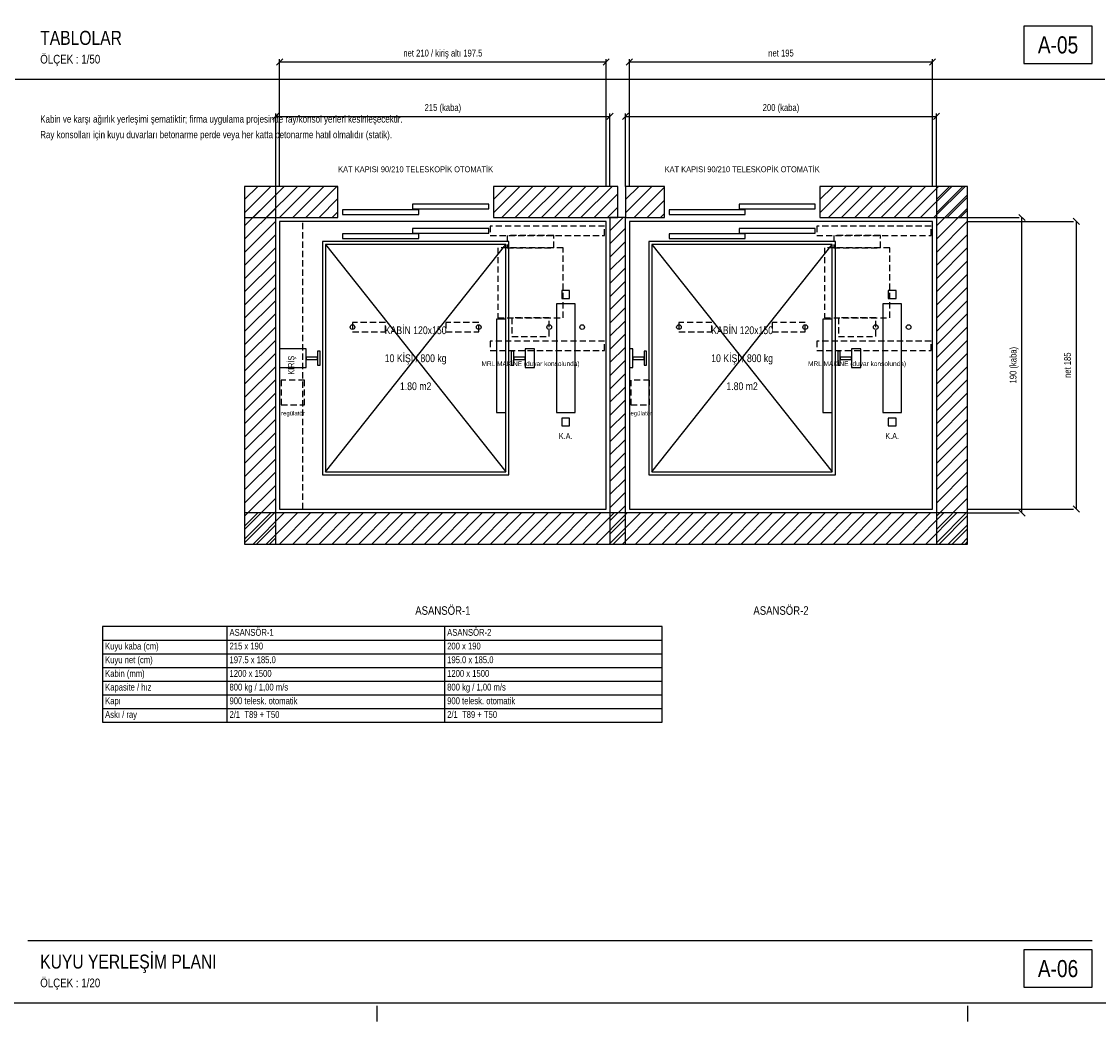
# Model space of a CAD drawing. Header units: centimetres. Extents: x 0 to 13360, y -30 to 2970.
# Tile 8 of 27: x 4278 to 6010, y -30 to 1578. Entities that reach past the tile are written whole.
import ezdxf
from ezdxf.enums import TextEntityAlignment as Align

# ---------------------------------------------------------------- set-up
doc = ezdxf.new("R2010")
doc.units = ezdxf.units.CM
doc.linetypes.add('CENTER', pattern=[40, 25, -5, 5, -5])
doc.linetypes.add('DASHED', pattern=[15, 10, -5])
for name, color, linetype in [('ASN-ANTET', 4, 'CONTINUOUS'), ('ASN-BASLIK', 5, 'CONTINUOUS'), ('ASN-CERCEVE', 7, 'CONTINUOUS'), ('ASN-DUVAR', 7, 'CONTINUOUS'), ('ASN-EKSEN', 8, 'CENTER'), ('ASN-HALAT', 6, 'CONTINUOUS'), ('ASN-KA', 30, 'CONTINUOUS'), ('ASN-KABIN', 5, 'CONTINUOUS'), ('ASN-KAPI', 3, 'CONTINUOUS'), ('ASN-KIRIS', 1, 'DASHED'), ('ASN-MOTOR', 6, 'CONTINUOUS'), ('ASN-MOTOR-GIZLI', 6, 'DASHED'), ('ASN-OLCU', 3, 'CONTINUOUS'), ('ASN-RAY', 1, 'CONTINUOUS'), ('ASN-SIVA', 8, 'CONTINUOUS'), ('ASN-TABLO', 4, 'CONTINUOUS'), ('ASN-TARAMA', 8, 'CONTINUOUS'), ('ASN-UYARI', 1, 'CONTINUOUS')]:
    doc.layers.add(name, color=color, linetype=linetype)
doc.styles.get("Standard").update_dxf_attribs({"font": 'arial.ttf', "width": 0.8})

msp = doc.modelspace()

# ---------------------------------------------------------------- linework, layer by layer
at = {"layer": 'ASN-ANTET'}
msp.add_line((4288.2, 100), (5999.9, 100), dxfattribs=at)
for points in [[(5889.9, 1510), (5999.9, 1510), (5999.9, 1570), (5889.9, 1570)], [(5889.9, 25), (5999.9, 25), (5999.9, 85), (5889.9, 85)]]:
    msp.add_lwpolyline(points, close=True, dxfattribs=at)
at = {"layer": 'ASN-CERCEVE'}
msp.add_line((4268.2, 1485), (6019.9, 1485), dxfattribs=at)
for points in [[(0, 0), (13359.9, 0), (13359.9, 2970), (0, 2970)], [(100, 0), (13334.9, 0), (13334.9, 2970), (100, 2970)]]:
    msp.add_lwpolyline(points, close=True, dxfattribs=at)
at = {"layer": 'ASN-DUVAR'}
for points in [[(4636.9, 737.5), (4686.9, 737.5), (4686.9, 1312.5), (4636.9, 1312.5)], [(4636.9, 1262.5), (4786.9, 1262.5), (4786.9, 1312.5), (4636.9, 1312.5)], [(5036.9, 1262.5), (5236.9, 1262.5), (5236.9, 1312.5), (5036.9, 1312.5)], [(5249.4, 1262.5), (5311.9, 1262.5), (5311.9, 1312.5), (5249.4, 1312.5)], [(5561.9, 1262.5), (5799.4, 1262.5), (5799.4, 1312.5), (5561.9, 1312.5)], [(5749.4, 737.5), (5799.4, 737.5), (5799.4, 1312.5), (5749.4, 1312.5)], [(5224.4, 737.5), (5249.4, 737.5), (5249.4, 1262.5), (5224.4, 1262.5)], [(4636.9, 737.5), (5799.4, 737.5), (5799.4, 787.5), (4636.9, 787.5)]]:
    msp.add_lwpolyline(points, close=True, dxfattribs=at)
at = {"layer": 'ASN-EKSEN'}
for p, q in [((4850, -30), (4850, -5)), ((5800, -30), (5800, -5))]:
    msp.add_line(p, q, dxfattribs=at)
at = {"layer": 'ASN-HALAT'}
for centre in [(4810.4, 1086.2), (5013.4, 1086.2), (5126.7, 1086.2), (5179.7, 1086.2), (5335.4, 1086.2), (5538.4, 1086.2), (5651.7, 1086.2), (5704.7, 1086.2)]:
    msp.add_circle(centre, 3.75, dxfattribs=at)
at = {"layer": 'ASN-KA'}
for points in [[(5138.2, 948.8), (5168.2, 948.8), (5168.2, 1123.8), (5138.2, 1123.8)], [(5663.2, 948.8), (5693.2, 948.8), (5693.2, 1123.8), (5663.2, 1123.8)]]:
    msp.add_lwpolyline(points, close=True, dxfattribs=at)
at = {"layer": 'ASN-KABIN'}
for p, q in [((4766.9, 853.8), (5056.9, 1218.8)), ((4766.9, 1218.8), (5056.9, 853.8)), ((5291.9, 853.8), (5581.9, 1218.8)), ((5291.9, 1218.8), (5581.9, 853.8))]:
    msp.add_line(p, q, dxfattribs=at)
for points in [[(4761.9, 848.8), (5061.9, 848.8), (5061.9, 1223.8), (4761.9, 1223.8)], [(4766.9, 853.8), (5056.9, 853.8), (5056.9, 1218.8), (4766.9, 1218.8)], [(5286.9, 848.8), (5586.9, 848.8), (5586.9, 1223.8), (5286.9, 1223.8)], [(5291.9, 853.8), (5581.9, 853.8), (5581.9, 1218.8), (5291.9, 1218.8)], [(5041.9, 948.8), (5056.9, 948.8), (5056.9, 1098.8), (5041.9, 1098.8)], [(5566.9, 948.8), (5581.9, 948.8), (5581.9, 1098.8), (5566.9, 1098.8)]]:
    msp.add_lwpolyline(points, close=True, dxfattribs=at)
at = {"layer": 'ASN-KAPI'}
for points in [[(4906.9, 1276.2), (5029.4, 1276.2), (5029.4, 1283.8), (4906.9, 1283.8)], [(5431.9, 1276.2), (5554.4, 1276.2), (5554.4, 1283.8), (5431.9, 1283.8)], [(4794.4, 1267.5), (4916.9, 1267.5), (4916.9, 1275), (4794.4, 1275)], [(5319.4, 1267.5), (5441.9, 1267.5), (5441.9, 1275), (5319.4, 1275)], [(4794.4, 1228.8), (4916.9, 1228.8), (4916.9, 1236.2), (4794.4, 1236.2)], [(4906.9, 1237.5), (5029.4, 1237.5), (5029.4, 1245), (4906.9, 1245)], [(5319.4, 1228.8), (5441.9, 1228.8), (5441.9, 1236.2), (5319.4, 1236.2)], [(5431.9, 1237.5), (5554.4, 1237.5), (5554.4, 1245), (5431.9, 1245)]]:
    msp.add_lwpolyline(points, close=True, dxfattribs=at)
at = {"layer": 'ASN-KIRIS'}
msp.add_lwpolyline([(4693.2, 793.8), (4730.7, 793.8), (4730.7, 1256.2), (4693.2, 1256.2)], close=True, dxfattribs=at)
at = {"layer": 'ASN-MOTOR-GIZLI'}
for points in [[(5031.9, 1233.8), (5215.7, 1233.8), (5215.7, 1248.8), (5031.9, 1248.8)], [(5556.9, 1233.8), (5740.7, 1233.8), (5740.7, 1248.8), (5556.9, 1248.8)], [(5059.2, 1213.8), (5134.2, 1213.8), (5134.2, 1233.8), (5059.2, 1233.8)], [(5584.2, 1213.8), (5659.2, 1213.8), (5659.2, 1233.8), (5584.2, 1233.8)], [(5044.2, 1101.2), (5149.2, 1101.2), (5149.2, 1213.8), (5044.2, 1213.8)], [(5569.2, 1101.2), (5674.2, 1101.2), (5674.2, 1213.8), (5569.2, 1213.8)], [(4810.4, 1078.8), (4863.4, 1078.8), (4863.4, 1093.8), (4810.4, 1093.8)], [(4960.4, 1078.8), (5013.4, 1078.8), (5013.4, 1093.8), (4960.4, 1093.8)], [(5066.7, 1071.2), (5126.7, 1071.2), (5126.7, 1101.2), (5066.7, 1101.2)], [(5335.4, 1078.8), (5388.4, 1078.8), (5388.4, 1093.8), (5335.4, 1093.8)], [(5485.4, 1078.8), (5538.4, 1078.8), (5538.4, 1093.8), (5485.4, 1093.8)], [(5591.7, 1071.2), (5651.7, 1071.2), (5651.7, 1101.2), (5591.7, 1101.2)], [(5031.9, 1048.8), (5215.7, 1048.8), (5215.7, 1063.8), (5031.9, 1063.8)], [(5556.9, 1048.8), (5740.7, 1048.8), (5740.7, 1063.8), (5556.9, 1063.8)], [(4695.7, 961.2), (4733.4, 961.2), (4733.4, 1001.2), (4695.7, 1001.2)], [(5258.2, 961.2), (5288.2, 961.2), (5288.2, 1001.2), (5258.2, 1001.2)]]:
    msp.add_lwpolyline(points, close=True, dxfattribs=at)
at = {"layer": 'ASN-OLCU'}
for p, q in [((4688.2, 1507.5), (4698.1, 1517.5)), ((4693.2, 1312.5), (4693.2, 1516.9)), ((4693.2, 1512.5), (5218.2, 1512.5)), ((5213.2, 1507.5), (5223.1, 1517.5)), ((5218.2, 1312.5), (5218.2, 1516.9)), ((5250.7, 1507.5), (5260.6, 1517.5)), ((5255.7, 1312.5), (5255.7, 1516.9)), ((5255.7, 1512.5), (5743.2, 1512.5)), ((5738.2, 1507.5), (5748.1, 1517.5)), ((5743.2, 1312.5), (5743.2, 1516.9)), ((4682, 1420), (4691.9, 1430)), ((4686.9, 1312.5), (4686.9, 1429.4)), ((4686.9, 1425), (5224.4, 1425)), ((5219.5, 1420), (5229.4, 1430)), ((5224.4, 1312.5), (5224.4, 1429.4)), ((5244.5, 1420), (5254.4, 1430)), ((5249.4, 1312.5), (5249.4, 1429.4)), ((5249.4, 1425), (5749.4, 1425)), ((5744.5, 1420), (5754.4, 1430)), ((5749.4, 1312.5), (5749.4, 1429.4)), ((5891.9, 1257.5), (5882, 1267.5)), ((5799.4, 1262.5), (5882.5, 1262.5)), ((5799.4, 1256.2), (5970, 1256.2)), ((5886.9, 787.5), (5886.9, 1262.5)), ((5979.4, 1251.3), (5969.5, 1261.2)), ((5974.4, 793.8), (5974.4, 1256.2)), ((5979.4, 788.8), (5969.5, 798.7)), ((5799.4, 793.8), (5970, 793.8)), ((5799.4, 787.5), (5882.5, 787.5)), ((5891.9, 782.5), (5882, 792.5))]:
    msp.add_line(p, q, dxfattribs=at)
at = {"layer": 'ASN-RAY'}
for points in [[(5146.9, 1132.5), (5159.4, 1132.5), (5159.4, 1145), (5146.9, 1145)], [(5671.9, 1132.5), (5684.4, 1132.5), (5684.4, 1145), (5671.9, 1145)], [(4693.2, 1021.2), (4735.9, 1021.2), (4735.9, 1051.2), (4693.2, 1051.2)], [(4754.2, 1025.1), (4758.2, 1025.1), (4758.2, 1047.4), (4754.2, 1047.4)], [(5065.7, 1025.1), (5069.7, 1025.1), (5069.7, 1047.4), (5065.7, 1047.4)], [(5087.9, 1021.2), (5102.9, 1021.2), (5102.9, 1051.2), (5087.9, 1051.2)], [(5255.7, 1021.2), (5260.9, 1021.2), (5260.9, 1051.2), (5255.7, 1051.2)], [(5279.2, 1025.1), (5283.2, 1025.1), (5283.2, 1047.4), (5279.2, 1047.4)], [(5590.7, 1025.1), (5594.7, 1025.1), (5594.7, 1047.4), (5590.7, 1047.4)], [(5612.9, 1021.2), (5627.9, 1021.2), (5627.9, 1051.2), (5612.9, 1051.2)], [(4735.9, 1034.2), (4754.2, 1034.2), (4754.2, 1038.2), (4735.9, 1038.2)], [(5069.7, 1034.2), (5087.9, 1034.2), (5087.9, 1038.2), (5069.7, 1038.2)], [(5260.9, 1034.2), (5279.2, 1034.2), (5279.2, 1038.2), (5260.9, 1038.2)], [(5594.7, 1034.2), (5612.9, 1034.2), (5612.9, 1038.2), (5594.7, 1038.2)], [(5146.9, 927.5), (5159.4, 927.5), (5159.4, 940), (5146.9, 940)], [(5671.9, 927.5), (5684.4, 927.5), (5684.4, 940), (5671.9, 940)]]:
    msp.add_lwpolyline(points, close=True, dxfattribs=at)
at = {"layer": 'ASN-SIVA'}
for points in [[(4693.2, 793.8), (5218.2, 793.8), (5218.2, 1256.2), (4693.2, 1256.2)], [(5255.7, 793.8), (5743.2, 793.8), (5743.2, 1256.2), (5255.7, 1256.2)]]:
    msp.add_lwpolyline(points, close=True, dxfattribs=at)
at = {"layer": 'ASN-TABLO'}
for p, q in [((4608.2, 605), (4608.2, 451)), ((4958.2, 605), (4958.2, 451)), ((4408.2, 583), (5308.2, 583)), ((4408.2, 561), (5308.2, 561)), ((4408.2, 539), (5308.2, 539)), ((4408.2, 517), (5308.2, 517)), ((4408.2, 495), (5308.2, 495)), ((4408.2, 473), (5308.2, 473))]:
    msp.add_line(p, q, dxfattribs=at)
msp.add_lwpolyline([(4408.2, 451), (5308.2, 451), (5308.2, 605), (4408.2, 605)], close=True, dxfattribs=at)
at = {"layer": 'ASN-TARAMA'}
for p, q in [((4636.9, 1291.3), (4658.1, 1312.5)), ((4636.9, 1270.1), (4679.3, 1312.5)), ((4636.9, 1291.3), (4658.1, 1312.5)), ((4636.9, 1270.1), (4679.3, 1312.5)), ((4636.9, 1248.9), (4686.9, 1298.9)), ((4650.6, 1262.5), (4700.6, 1312.5)), ((4671.8, 1262.5), (4721.8, 1312.5)), ((4693, 1262.5), (4743, 1312.5)), ((4714.2, 1262.5), (4764.2, 1312.5)), ((4735.4, 1262.5), (4785.4, 1312.5)), ((5036.9, 1291.3), (5058.1, 1312.5)), ((5036.9, 1270.1), (5079.3, 1312.5)), ((5050.6, 1262.5), (5100.6, 1312.5)), ((5071.8, 1262.5), (5121.8, 1312.5)), ((5093, 1262.5), (5143, 1312.5)), ((5114.2, 1262.5), (5164.2, 1312.5)), ((5135.4, 1262.5), (5185.4, 1312.5)), ((5156.6, 1262.5), (5206.6, 1312.5)), ((5177.8, 1262.5), (5227.8, 1312.5)), ((5199, 1262.5), (5236.9, 1300.4)), ((5249.4, 1291.3), (5270.6, 1312.5)), ((5249.4, 1270.1), (5291.8, 1312.5)), ((5263.1, 1262.5), (5311.9, 1311.4)), ((5561.9, 1291.3), (5583.1, 1312.5)), ((5561.9, 1270.1), (5604.3, 1312.5)), ((5575.6, 1262.5), (5625.6, 1312.5)), ((5596.8, 1262.5), (5646.8, 1312.5)), ((5618, 1262.5), (5668, 1312.5)), ((5639.2, 1262.5), (5689.2, 1312.5)), ((5660.4, 1262.5), (5710.4, 1312.5)), ((5681.6, 1262.5), (5731.6, 1312.5)), ((5702.8, 1262.5), (5752.8, 1312.5)), ((5724, 1262.5), (5774, 1312.5)), ((5745.3, 1262.5), (5795.3, 1312.5)), ((5749.4, 1291.3), (5770.6, 1312.5)), ((5749.4, 1270.1), (5791.8, 1312.5)), ((5749.4, 1248.9), (5799.4, 1298.9)), ((4756.6, 1262.5), (4786.9, 1292.8)), ((5284.3, 1262.5), (5311.9, 1290.1)), ((5766.5, 1262.5), (5799.4, 1295.4)), ((4636.9, 1227.6), (4686.9, 1277.6)), ((4777.8, 1262.5), (4786.9, 1271.6)), ((5220.3, 1262.5), (5236.9, 1279.2)), ((5305.5, 1262.5), (5311.9, 1268.9)), ((5749.4, 1227.6), (5799.4, 1277.6)), ((5787.7, 1262.5), (5799.4, 1274.2)), ((4636.9, 1206.4), (4686.9, 1256.4)), ((5224.4, 1241.3), (5245.6, 1262.5)), ((5749.4, 1206.4), (5799.4, 1256.4)), ((4636.9, 1185.2), (4686.9, 1235.2)), ((5224.4, 1220.1), (5249.4, 1245.1)), ((5749.4, 1185.2), (5799.4, 1235.2)), ((4636.9, 1164), (4686.9, 1214)), ((5224.4, 1198.9), (5249.4, 1223.9)), ((5749.4, 1164), (5799.4, 1214)), ((5224.4, 1177.6), (5249.4, 1202.6)), ((4636.9, 1142.8), (4686.9, 1192.8)), ((5224.4, 1156.4), (5249.4, 1181.4)), ((5749.4, 1142.8), (5799.4, 1192.8)), ((4636.9, 1121.6), (4686.9, 1171.6)), ((5749.4, 1121.6), (5799.4, 1171.6)), ((4636.9, 1100.4), (4686.9, 1150.4)), ((5224.4, 1135.2), (5249.4, 1160.2)), ((5749.4, 1100.4), (5799.4, 1150.4)), ((4636.9, 1079.2), (4686.9, 1129.2)), ((5224.4, 1114), (5249.4, 1139)), ((5749.4, 1079.2), (5799.4, 1129.2)), ((5224.4, 1092.8), (5249.4, 1117.8)), ((4636.9, 1057.9), (4686.9, 1107.9)), ((5224.4, 1071.6), (5249.4, 1096.6)), ((5749.4, 1057.9), (5799.4, 1107.9)), ((4636.9, 1036.7), (4686.9, 1086.7)), ((5224.4, 1050.4), (5249.4, 1075.4)), ((5749.4, 1036.7), (5799.4, 1086.7)), ((4636.9, 1015.5), (4686.9, 1065.5)), ((5749.4, 1015.5), (5799.4, 1065.5)), ((4636.9, 994.3), (4686.9, 1044.3)), ((5224.4, 1029.2), (5249.4, 1054.2)), ((5749.4, 994.3), (5799.4, 1044.3)), ((4636.9, 973.1), (4686.9, 1023.1)), ((5224.4, 1007.9), (5249.4, 1032.9)), ((5749.4, 973.1), (5799.4, 1023.1)), ((5224.4, 986.7), (5249.4, 1011.7)), ((4636.9, 951.9), (4686.9, 1001.9)), ((5224.4, 965.5), (5249.4, 990.5)), ((5749.4, 951.9), (5799.4, 1001.9)), ((4636.9, 930.7), (4686.9, 980.7)), ((5749.4, 930.7), (5799.4, 980.7)), ((4636.9, 909.5), (4686.9, 959.5)), ((5224.4, 944.3), (5249.4, 969.3)), ((5749.4, 909.5), (5799.4, 959.5)), ((4636.9, 888.2), (4686.9, 938.2)), ((5224.4, 923.1), (5249.4, 948.1)), ((5749.4, 888.2), (5799.4, 938.2)), ((5224.4, 901.9), (5249.4, 926.9)), ((4636.9, 867), (4686.9, 917)), ((5224.4, 880.7), (5249.4, 905.7)), ((5749.4, 867), (5799.4, 917)), ((4636.9, 845.8), (4686.9, 895.8)), ((5224.4, 859.5), (5249.4, 884.5)), ((5749.4, 845.8), (5799.4, 895.8)), ((4636.9, 824.6), (4686.9, 874.6)), ((5749.4, 824.6), (5799.4, 874.6)), ((4636.9, 803.4), (4686.9, 853.4)), ((5224.4, 838.2), (5249.4, 863.2)), ((5749.4, 803.4), (5799.4, 853.4)), ((4636.9, 782.2), (4686.9, 832.2)), ((5224.4, 817), (5249.4, 842)), ((5749.4, 782.2), (5799.4, 832.2)), ((5224.4, 795.8), (5249.4, 820.8)), ((4636.9, 761), (4686.9, 811)), ((5224.4, 774.6), (5249.4, 799.6)), ((5749.4, 761), (5799.4, 811)), ((4636.9, 739.7), (4686.9, 789.7)), ((4636.9, 766.3), (4658.1, 787.5)), ((4636.9, 745.1), (4679.3, 787.5)), ((4650.6, 737.5), (4700.6, 787.5)), ((4671.8, 737.5), (4721.8, 787.5)), ((4693, 737.5), (4743, 787.5)), ((4714.2, 737.5), (4764.2, 787.5)), ((4735.4, 737.5), (4785.4, 787.5)), ((4756.6, 737.5), (4806.6, 787.5)), ((4777.8, 737.5), (4827.8, 787.5)), ((4799, 737.5), (4849, 787.5)), ((4820.3, 737.5), (4870.3, 787.5)), ((4841.5, 737.5), (4891.5, 787.5)), ((4862.7, 737.5), (4912.7, 787.5)), ((4883.9, 737.5), (4933.9, 787.5)), ((4905.1, 737.5), (4955.1, 787.5)), ((4926.3, 737.5), (4976.3, 787.5)), ((4947.5, 737.5), (4997.5, 787.5)), ((4968.8, 737.5), (5018.8, 787.5)), ((4990, 737.5), (5040, 787.5)), ((5011.2, 737.5), (5061.2, 787.5)), ((5032.4, 737.5), (5082.4, 787.5)), ((5053.6, 737.5), (5103.6, 787.5)), ((5074.8, 737.5), (5124.8, 787.5)), ((5096, 737.5), (5146, 787.5)), ((5117.2, 737.5), (5167.2, 787.5)), ((5138.5, 737.5), (5188.5, 787.5)), ((5159.7, 737.5), (5209.7, 787.5)), ((5180.9, 737.5), (5230.9, 787.5)), ((5202.1, 737.5), (5252.1, 787.5)), ((5223.3, 737.5), (5273.3, 787.5)), ((5244.5, 737.5), (5294.5, 787.5)), ((5265.7, 737.5), (5315.7, 787.5)), ((5286.9, 737.5), (5336.9, 787.5)), ((5308.2, 737.5), (5358.2, 787.5)), ((5329.4, 737.5), (5379.4, 787.5)), ((5350.6, 737.5), (5400.6, 787.5)), ((5371.8, 737.5), (5421.8, 787.5)), ((5393, 737.5), (5443, 787.5)), ((5414.2, 737.5), (5464.2, 787.5)), ((5435.4, 737.5), (5485.4, 787.5)), ((5456.7, 737.5), (5506.7, 787.5)), ((5477.9, 737.5), (5527.9, 787.5)), ((5499.1, 737.5), (5549.1, 787.5)), ((5520.3, 737.5), (5570.3, 787.5)), ((5541.5, 737.5), (5591.5, 787.5)), ((5562.7, 737.5), (5612.7, 787.5)), ((5583.9, 737.5), (5633.9, 787.5)), ((5605.1, 737.5), (5655.1, 787.5)), ((5626.4, 737.5), (5676.4, 787.5)), ((5647.6, 737.5), (5697.6, 787.5)), ((5668.8, 737.5), (5718.8, 787.5)), ((5690, 737.5), (5740, 787.5)), ((5711.2, 737.5), (5761.2, 787.5)), ((5732.4, 737.5), (5782.4, 787.5)), ((5749.4, 739.7), (5799.4, 789.7)), ((5753.6, 737.5), (5799.4, 783.3)), ((4655.9, 737.5), (4686.9, 768.5)), ((5224.4, 753.4), (5249.4, 778.4)), ((5768.4, 737.5), (5799.4, 768.5)), ((5774.8, 737.5), (5799.4, 762.1)), ((4677.1, 737.5), (4686.9, 747.3)), ((5229.7, 737.5), (5249.4, 757.2)), ((5789.6, 737.5), (5799.4, 747.3)), ((5796.1, 737.5), (5799.4, 740.9))]:
    msp.add_line(p, q, dxfattribs=at)

# ---------------------------------------------------------------- texts
at = {"layer": 'ASN-ANTET', "width": 0.8}
for s, p in [('A-05', (5944.9, 1540)), ('A-06', (5944.9, 55))]:
    msp.add_text(s, height=27.5, dxfattribs=at).set_placement(p, align=Align.MIDDLE_CENTER)
for s, p in [('ÖLÇEK : 1/50', (4308.2, 1510)), ('ÖLÇEK : 1/20', (4308.2, 25))]:
    msp.add_text(s, height=14, dxfattribs=at).set_placement(p)
at = {"layer": 'ASN-BASLIK', "width": 0.8}
for s, height, p in [('TABLOLAR', 22.5, (4308.2, 1540)), ('ASANSÖR-1', 11, (4612.6, 590)), ('ASANSÖR-2', 11, (4962.6, 590)), ('KUYU YERLEŞİM PLANI', 22.5, (4308.2, 55))]:
    msp.add_text(s, height=height, dxfattribs=at).set_placement(p)
for s, p in [('ASANSÖR-1', (4955.7, 637.5)), ('ASANSÖR-2', (5499.4, 637.5))]:
    msp.add_text(s, height=13.75, dxfattribs=at).set_placement(p, align=Align.TOP_CENTER)
at = {"layer": 'ASN-KA', "width": 0.8}
for p in [(5153.2, 916.2), (5678.2, 916.2)]:
    msp.add_text('K.A.', height=10, dxfattribs=at).set_placement(p, align=Align.TOP_CENTER)
at = {"layer": 'ASN-KABIN', "width": 0.8}
for s, p in [('KABİN 120x150', (4911.9, 1081.2)), ('KABİN 120x150', (5436.9, 1081.2)), ('10 KİŞİ / 800 kg', (4911.9, 1036.2)), ('10 KİŞİ / 800 kg', (5436.9, 1036.2)), ('1.80 m2', (4911.9, 991.2)), ('1.80 m2', (5436.9, 991.2))]:
    msp.add_text(s, height=12.5, dxfattribs=at).set_placement(p, align=Align.MIDDLE_CENTER)
at = {"layer": 'ASN-KAPI', "width": 0.8}
for p in [(4911.9, 1332.5), (5436.9, 1332.5)]:
    msp.add_text('KAT KAPISI 90/210 TELESKOPİK OTOMATİK', height=9.375, dxfattribs=at).set_placement(p, align=Align.BOTTOM_CENTER)
at = {"layer": 'ASN-KIRIS', "width": 0.8}
msp.add_text('KİRİŞ', height=10, rotation=90, dxfattribs=at).set_placement((4711.9, 1025), align=Align.MIDDLE_CENTER)
at = {"layer": 'ASN-MOTOR', "width": 0.8}
for s, height, p in [('MRL MAKİNE (duvar konsolunda)', 7.5, (5096.7, 1031.2)), ('MRL MAKİNE (duvar konsolunda)', 7.5, (5621.7, 1031.2)), ('regülatör', 6.88, (4714.5, 951.2)), ('regülatör', 6.88, (5273.2, 951.2))]:
    msp.add_text(s, height=height, dxfattribs=at).set_placement(p, align=Align.TOP_CENTER)
at = {"layer": 'ASN-OLCU', "width": 0.8}
for s, p in [('net 210 / kiriş altı 197.5', (4955.7, 1518)), ('net 195', (5499.4, 1518)), ('215 (kaba)', (4955.7, 1430.5)), ('200 (kaba)', (5499.4, 1430.5))]:
    msp.add_text(s, height=11, dxfattribs=at).set_placement(p, align=Align.BOTTOM_CENTER)
for s, p in [('190 (kaba)', (5881.4, 1025)), ('net 185', (5968.9, 1025))]:
    msp.add_text(s, height=11, rotation=90, dxfattribs=at).set_placement(p, align=Align.BOTTOM_CENTER)
at = {"layer": 'ASN-TABLO', "width": 0.8}
for s, p in [('Kuyu kaba (cm)', (4412.6, 568)), ('215 x 190', (4612.6, 568)), ('200 x 190', (4962.6, 568)), ('Kuyu net (cm)', (4412.6, 546)), ('197.5 x 185.0', (4612.6, 546)), ('195.0 x 185.0', (4962.6, 546)), ('Kabin (mm)', (4412.6, 524)), ('1200 x 1500', (4612.6, 524)), ('1200 x 1500', (4962.6, 524)), ('Kapasite / hız', (4412.6, 502)), ('800 kg / 1,00 m/s', (4612.6, 502)), ('800 kg / 1,00 m/s', (4962.6, 502)), ('Kapı', (4412.6, 480)), ('900 telesk. otomatik', (4612.6, 480)), ('900 telesk. otomatik', (4962.6, 480)), ('Askı / ray', (4412.6, 458)), ('2/1  T89 + T50', (4612.6, 458)), ('2/1  T89 + T50', (4962.6, 458))]:
    msp.add_text(s, height=11, dxfattribs=at).set_placement(p)
at = {"layer": 'ASN-UYARI', "width": 0.8}
for s, p in [('Kabin ve karşı ağırlık yerleşimi şematiktir; firma uygulama projesinde ray/konsol yerleri kesinleşecektir.', (4308.2, 1415)), ('Ray konsolları için kuyu duvarları betonarme perde veya her katta betonarme hatıl olmalıdır (statik).', (4308.2, 1390))]:
    msp.add_text(s, height=11.5, dxfattribs=at).set_placement(p)

doc.saveas('drawing.dxf')
